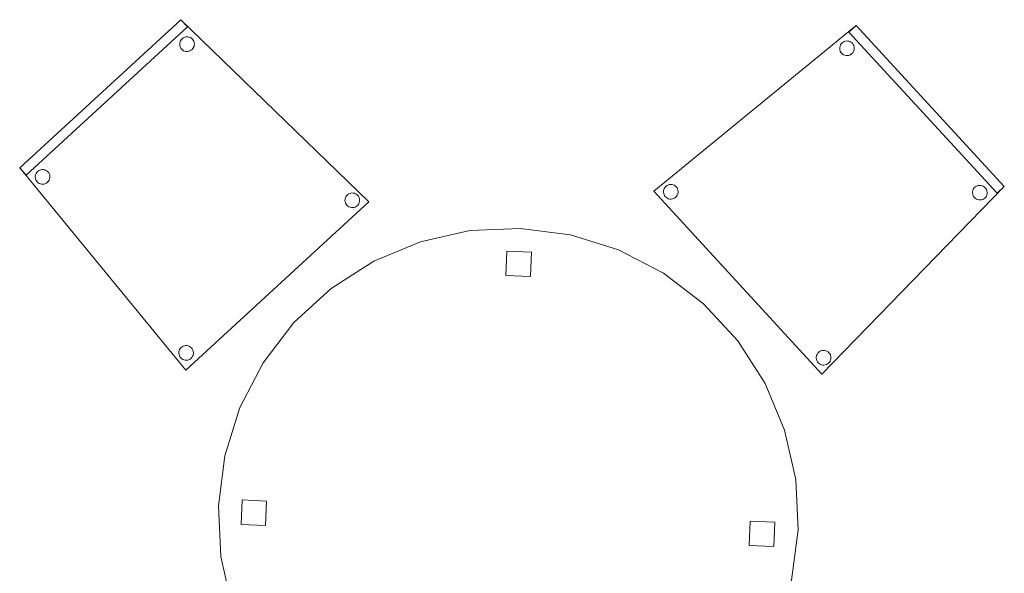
# Model space of a CAD drawing. Header units: metres. Extents: x 397.7 to 427.5, y 12.7 to 28.4.
# Tile 133 of 135: x 423.6 to 425.6, y 23.8 to 25. Entities that reach past the tile are written whole.
import ezdxf

# ---------------------------------------------------------------- set-up
doc = ezdxf.new("R2010")
doc.units = ezdxf.units.M
doc.layers.add('02_MOBILIARIO', color=7, linetype='Continuous', lineweight=18)
doc.layers.add('A-DETL-____-MBND', color=7, linetype='Continuous', lineweight=18)

# ---------------------------------------------------------------- blocks, each defined once
blk = doc.blocks.new('Family - Taula D120_P3-156357-06_PCI_P3')
at = {"layer": 'A-DETL-____-MBND', "color": 253, "true_color": 0xaaaaaa}
for p, q in [((0.4117, 1.1542), (0.5122, 1.1767)), ((0.5122, 1.1767), (0.4117, 1.1542)), ((0.5122, 1.1767), (0.6152, 1.1814)), ((0.6152, 1.1814), (0.5122, 1.1767)), ((0.6152, 1.1814), (0.7174, 1.1682)), ((0.7174, 1.1682), (0.6152, 1.1814)), ((0.7174, 1.1682), (0.8157, 1.1374)), ((0.8157, 1.1374), (0.7174, 1.1682)), ((0.3165, 1.1145), (0.4117, 1.1542)), ((0.4117, 1.1542), (0.3165, 1.1145)), ((0.5862, 1.085), (0.5882, 1.1349)), ((0.5882, 1.1349), (0.5862, 1.085)), ((0.5882, 1.1349), (0.6382, 1.1329)), ((0.6382, 1.1329), (0.5882, 1.1349)), ((0.6382, 1.1329), (0.6361, 1.0829)), ((0.6361, 1.0829), (0.6382, 1.1329)), ((0.8157, 1.1374), (0.9072, 1.09)), ((0.9072, 1.09), (0.8157, 1.1374)), ((0.2298, 1.0589), (0.3165, 1.1145)), ((0.3165, 1.1145), (0.2298, 1.0589)), ((0.6361, 1.0829), (0.5862, 1.085)), ((0.5862, 1.085), (0.6361, 1.0829)), ((0.9072, 1.09), (0.9891, 1.0275)), ((0.9891, 1.0275), (0.9072, 1.09)), ((0.1539, 0.9891), (0.2298, 1.0589)), ((0.2298, 1.0589), (0.1539, 0.9891)), ((0.9891, 1.0275), (1.0589, 0.9517)), ((1.0589, 0.9517), (0.9891, 1.0275)), ((0.0914, 0.9072), (0.1539, 0.9891)), ((0.1539, 0.9891), (0.0914, 0.9072)), ((1.0589, 0.9517), (1.1145, 0.8649)), ((1.1145, 0.8649), (1.0589, 0.9517)), ((0.044, 0.8157), (0.0914, 0.9072)), ((0.0914, 0.9072), (0.044, 0.8157)), ((1.1145, 0.8649), (1.1542, 0.7697)), ((1.1542, 0.7697), (1.1145, 0.8649)), ((0.0132, 0.7174), (0.044, 0.8157)), ((0.044, 0.8157), (0.0132, 0.7174)), ((1.1542, 0.7697), (1.1767, 0.6692)), ((1.1767, 0.6692), (1.1542, 0.7697)), ((0, 0.6152), (0.0132, 0.7174)), ((0.0132, 0.7174), (0, 0.6152)), ((1.1767, 0.6692), (1.1814, 0.5662)), ((1.1814, 0.5662), (1.1767, 0.6692)), ((0.0461, 0.5774), (0.0482, 0.6273)), ((0.0482, 0.6273), (0.0461, 0.5774)), ((0.0482, 0.6273), (0.0982, 0.6252)), ((0.0982, 0.6252), (0.0482, 0.6273)), ((0.0982, 0.6252), (0.0961, 0.5753)), ((0.0961, 0.5753), (0.0982, 0.6252)), ((0.0047, 0.5122), (0, 0.6152)), ((0, 0.6152), (0.0047, 0.5122)), ((1.082, 0.5344), (1.0841, 0.5844)), ((1.0841, 0.5844), (1.082, 0.5344)), ((1.0841, 0.5844), (1.134, 0.5823)), ((1.134, 0.5823), (1.0841, 0.5844)), ((1.134, 0.5823), (1.132, 0.5324)), ((1.132, 0.5324), (1.134, 0.5823)), ((0.0961, 0.5753), (0.0461, 0.5774)), ((0.0461, 0.5774), (0.0961, 0.5753)), ((1.1814, 0.5662), (1.1682, 0.464)), ((1.1682, 0.464), (1.1814, 0.5662)), ((1.132, 0.5324), (1.082, 0.5344)), ((1.082, 0.5344), (1.132, 0.5324)), ((0.0273, 0.4117), (0.0047, 0.5122)), ((0.0047, 0.5122), (0.0273, 0.4117)), ((1.1682, 0.464), (1.1374, 0.3657)), ((1.1374, 0.3657), (1.1682, 0.464)), ((0.0669, 0.3165), (0.0273, 0.4117)), ((0.0273, 0.4117), (0.0669, 0.3165)), ((1.1374, 0.3657), (1.09, 0.2742)), ((1.09, 0.2742), (1.1374, 0.3657)), ((0.1225, 0.2298), (0.0669, 0.3165)), ((0.0669, 0.3165), (0.1225, 0.2298)), ((1.09, 0.2742), (1.0275, 0.1923)), ((1.0275, 0.1923), (1.09, 0.2742)), ((0.1923, 0.1539), (0.1225, 0.2298)), ((0.1225, 0.2298), (0.1923, 0.1539)), ((1.0275, 0.1923), (0.9517, 0.1225)), ((0.9517, 0.1225), (1.0275, 0.1923)), ((0.2742, 0.0914), (0.1923, 0.1539)), ((0.1923, 0.1539), (0.2742, 0.0914)), ((0.9517, 0.1225), (0.8649, 0.0669)), ((0.8649, 0.0669), (0.9517, 0.1225)), ((0.3657, 0.044), (0.2742, 0.0914)), ((0.2742, 0.0914), (0.3657, 0.044)), ((0.5227, 0.0498), (0.5247, 0.0997)), ((0.5247, 0.0997), (0.5227, 0.0498)), ((0.5247, 0.0997), (0.5747, 0.0976)), ((0.5747, 0.0976), (0.5247, 0.0997)), ((0.5747, 0.0976), (0.5726, 0.0477)), ((0.5726, 0.0477), (0.5747, 0.0976)), ((0.8649, 0.0669), (0.7697, 0.0273)), ((0.7697, 0.0273), (0.8649, 0.0669)), ((0.464, 0.0132), (0.3657, 0.044)), ((0.3657, 0.044), (0.464, 0.0132)), ((0.5726, 0.0477), (0.5227, 0.0498)), ((0.5227, 0.0498), (0.5726, 0.0477)), ((0.7697, 0.0273), (0.6692, 0.0047)), ((0.6692, 0.0047), (0.7697, 0.0273)), ((0.5662, 0), (0.464, 0.0132)), ((0.464, 0.0132), (0.5662, 0)), ((0.6692, 0.0047), (0.5662, 0)), ((0.5662, 0), (0.6692, 0.0047))]:
    blk.add_line(p, q, dxfattribs=at)
blk = doc.blocks.new('Family - Cadira confident_P3-156614-06_PCI_P3')
at = {"layer": 'A-DETL-____-MBND', "color": 253, "true_color": 0xaaaaaa}
for p, q in [((0, 0.3729), (0.4124, 0.7113)), ((0.4124, 0.7113), (0, 0.3729)), ((0.3977, 0.6977), (0.4124, 0.7113)), ((0.4124, 0.7113), (0.3977, 0.6977)), ((0.4124, 0.7113), (0.7146, 0.3826)), ((0.7146, 0.3826), (0.4124, 0.7113)), ((0.4124, 0.7113), (0.7146, 0.3826)), ((0.7146, 0.3826), (0.4124, 0.7113)), ((0.6999, 0.369), (0.3977, 0.6977)), ((0.3977, 0.6977), (0.6999, 0.369)), ((0.3791, 0.664), (0.3792, 0.6666)), ((0.3792, 0.6666), (0.3791, 0.664)), ((0.3794, 0.6614), (0.3791, 0.664)), ((0.3791, 0.664), (0.3794, 0.6614)), ((0.3792, 0.6666), (0.3797, 0.6691)), ((0.3797, 0.6691), (0.3792, 0.6666)), ((0.3797, 0.6691), (0.3807, 0.6715)), ((0.3807, 0.6715), (0.3797, 0.6691)), ((0.3807, 0.6715), (0.3821, 0.6737)), ((0.3821, 0.6737), (0.3807, 0.6715)), ((0.3821, 0.6737), (0.3839, 0.6756)), ((0.3839, 0.6756), (0.3821, 0.6737)), ((0.3839, 0.6756), (0.3859, 0.6772)), ((0.3859, 0.6772), (0.3839, 0.6756)), ((0.3859, 0.6772), (0.3882, 0.6784)), ((0.3882, 0.6784), (0.3859, 0.6772)), ((0.3882, 0.6784), (0.3907, 0.6792)), ((0.3907, 0.6792), (0.3882, 0.6784)), ((0.3907, 0.6792), (0.3933, 0.6796)), ((0.3933, 0.6796), (0.3907, 0.6792)), ((0.3933, 0.6796), (0.3959, 0.6795)), ((0.3959, 0.6795), (0.3933, 0.6796)), ((0.3959, 0.6795), (0.3984, 0.6789)), ((0.3984, 0.6789), (0.3959, 0.6795)), ((0.3984, 0.6789), (0.4009, 0.6779)), ((0.4009, 0.6779), (0.3984, 0.6789)), ((0.4009, 0.6779), (0.4031, 0.6765)), ((0.4031, 0.6765), (0.4009, 0.6779)), ((0.4031, 0.6765), (0.405, 0.6748)), ((0.405, 0.6748), (0.4031, 0.6765)), ((0.405, 0.6748), (0.4066, 0.6727)), ((0.4066, 0.6727), (0.405, 0.6748)), ((0.4066, 0.6727), (0.4078, 0.6704)), ((0.4078, 0.6704), (0.4066, 0.6727)), ((0.4078, 0.6704), (0.4086, 0.6679)), ((0.4086, 0.6679), (0.4078, 0.6704)), ((0.4088, 0.6627), (0.4082, 0.6602)), ((0.4082, 0.6602), (0.4088, 0.6627)), ((0.4086, 0.6679), (0.4089, 0.6653)), ((0.4089, 0.6653), (0.4086, 0.6679)), ((0.4089, 0.6653), (0.4088, 0.6627)), ((0.4088, 0.6627), (0.4089, 0.6653)), ((0.3802, 0.6589), (0.3794, 0.6614)), ((0.3794, 0.6614), (0.3802, 0.6589)), ((0.3814, 0.6566), (0.3802, 0.6589)), ((0.3802, 0.6589), (0.3814, 0.6566)), ((0.383, 0.6545), (0.3814, 0.6566)), ((0.3814, 0.6566), (0.383, 0.6545)), ((0.3849, 0.6528), (0.383, 0.6545)), ((0.383, 0.6545), (0.3849, 0.6528)), ((0.3871, 0.6514), (0.3849, 0.6528)), ((0.3849, 0.6528), (0.3871, 0.6514)), ((0.3895, 0.6504), (0.3871, 0.6514)), ((0.3871, 0.6514), (0.3895, 0.6504)), ((0.3921, 0.6498), (0.3895, 0.6504)), ((0.3895, 0.6504), (0.3921, 0.6498)), ((0.3947, 0.6497), (0.3921, 0.6498)), ((0.3921, 0.6498), (0.3947, 0.6497)), ((0.3973, 0.6501), (0.3947, 0.6497)), ((0.3947, 0.6497), (0.3973, 0.6501)), ((0.3997, 0.6509), (0.3973, 0.6501)), ((0.3973, 0.6501), (0.3997, 0.6509)), ((0.402, 0.6521), (0.3997, 0.6509)), ((0.3997, 0.6509), (0.402, 0.6521)), ((0.4041, 0.6537), (0.402, 0.6521)), ((0.402, 0.6521), (0.4041, 0.6537)), ((0.4059, 0.6556), (0.4041, 0.6537)), ((0.4041, 0.6537), (0.4059, 0.6556)), ((0.4073, 0.6578), (0.4059, 0.6556)), ((0.4059, 0.6556), (0.4073, 0.6578)), ((0.4082, 0.6602), (0.4073, 0.6578)), ((0.4073, 0.6578), (0.4082, 0.6602)), ((0.023, 0.3811), (0.0248, 0.383)), ((0.0248, 0.383), (0.023, 0.3811)), ((0.0248, 0.383), (0.0268, 0.3846)), ((0.0268, 0.3846), (0.0248, 0.383)), ((0.0268, 0.3846), (0.0291, 0.3858)), ((0.0291, 0.3858), (0.0268, 0.3846)), ((0.0291, 0.3858), (0.0316, 0.3866)), ((0.0316, 0.3866), (0.0291, 0.3858)), ((0.0316, 0.3866), (0.0342, 0.387)), ((0.0342, 0.387), (0.0316, 0.3866)), ((0.0342, 0.387), (0.0368, 0.3868)), ((0.0368, 0.3868), (0.0342, 0.387)), ((0.0368, 0.3868), (0.0393, 0.3863)), ((0.0393, 0.3863), (0.0368, 0.3868)), ((0.0393, 0.3863), (0.0417, 0.3853)), ((0.0417, 0.3853), (0.0393, 0.3863)), ((0.0417, 0.3853), (0.0439, 0.3839)), ((0.0439, 0.3839), (0.0417, 0.3853)), ((0.0439, 0.3839), (0.0459, 0.3821)), ((0.0459, 0.3821), (0.0439, 0.3839)), ((0.0459, 0.3821), (0.0475, 0.3801)), ((0.0475, 0.3801), (0.0459, 0.3821)), ((0.7146, 0.3826), (0.3428, 0)), ((0.3428, 0), (0.7146, 0.3826)), ((0.6546, 0.3812), (0.6567, 0.3828)), ((0.6567, 0.3828), (0.6546, 0.3812)), ((0.6567, 0.3828), (0.659, 0.384)), ((0.659, 0.384), (0.6567, 0.3828)), ((0.659, 0.384), (0.6614, 0.3848)), ((0.6614, 0.3848), (0.659, 0.384)), ((0.6614, 0.3848), (0.664, 0.3851)), ((0.664, 0.3851), (0.6614, 0.3848)), ((0.664, 0.3851), (0.6666, 0.385)), ((0.6666, 0.385), (0.664, 0.3851)), ((0.6666, 0.385), (0.6692, 0.3844)), ((0.6692, 0.3844), (0.6666, 0.385)), ((0.6692, 0.3844), (0.6716, 0.3834)), ((0.6716, 0.3834), (0.6692, 0.3844)), ((0.6716, 0.3834), (0.6738, 0.382)), ((0.6738, 0.382), (0.6716, 0.3834)), ((0.6738, 0.382), (0.6757, 0.3803)), ((0.6757, 0.3803), (0.6738, 0.382)), ((0.7146, 0.3826), (0.6999, 0.369)), ((0.6999, 0.369), (0.7146, 0.3826)), ((0.3428, 0), (0, 0.3729)), ((0, 0.3729), (0.3428, 0)), ((0.0199, 0.3713), (0.0201, 0.3739)), ((0.0201, 0.3739), (0.0199, 0.3713)), ((0.0203, 0.3688), (0.0199, 0.3713)), ((0.0199, 0.3713), (0.0203, 0.3688)), ((0.0201, 0.3739), (0.0206, 0.3765)), ((0.0206, 0.3765), (0.0201, 0.3739)), ((0.0211, 0.3663), (0.0203, 0.3688)), ((0.0203, 0.3688), (0.0211, 0.3663)), ((0.0206, 0.3765), (0.0216, 0.3789)), ((0.0216, 0.3789), (0.0206, 0.3765)), ((0.0223, 0.364), (0.0211, 0.3663)), ((0.0211, 0.3663), (0.0223, 0.364)), ((0.0216, 0.3789), (0.023, 0.3811)), ((0.023, 0.3811), (0.0216, 0.3789)), ((0.0239, 0.3619), (0.0223, 0.364)), ((0.0223, 0.364), (0.0239, 0.3619)), ((0.0258, 0.3602), (0.0239, 0.3619)), ((0.0239, 0.3619), (0.0258, 0.3602)), ((0.0467, 0.363), (0.045, 0.361)), ((0.045, 0.361), (0.0467, 0.363)), ((0.0481, 0.3652), (0.0467, 0.363)), ((0.0467, 0.363), (0.0481, 0.3652)), ((0.0475, 0.3801), (0.0487, 0.3778)), ((0.0487, 0.3778), (0.0475, 0.3801)), ((0.0491, 0.3676), (0.0481, 0.3652)), ((0.0481, 0.3652), (0.0491, 0.3676)), ((0.0487, 0.3778), (0.0494, 0.3753)), ((0.0494, 0.3753), (0.0487, 0.3778)), ((0.0497, 0.3701), (0.0491, 0.3676)), ((0.0491, 0.3676), (0.0497, 0.3701)), ((0.0494, 0.3753), (0.0498, 0.3727)), ((0.0498, 0.3727), (0.0494, 0.3753)), ((0.0498, 0.3727), (0.0497, 0.3701)), ((0.0497, 0.3701), (0.0498, 0.3727)), ((0.6498, 0.3695), (0.6499, 0.3721)), ((0.6499, 0.3721), (0.6498, 0.3695)), ((0.6501, 0.3669), (0.6498, 0.3695)), ((0.6498, 0.3695), (0.6501, 0.3669)), ((0.6499, 0.3721), (0.6504, 0.3746)), ((0.6504, 0.3746), (0.6499, 0.3721)), ((0.6509, 0.3644), (0.6501, 0.3669)), ((0.6501, 0.3669), (0.6509, 0.3644)), ((0.6504, 0.3746), (0.6514, 0.377)), ((0.6514, 0.377), (0.6504, 0.3746)), ((0.6521, 0.3621), (0.6509, 0.3644)), ((0.6509, 0.3644), (0.6521, 0.3621)), ((0.6514, 0.377), (0.6528, 0.3792)), ((0.6528, 0.3792), (0.6514, 0.377)), ((0.6537, 0.3601), (0.6521, 0.3621)), ((0.6521, 0.3621), (0.6537, 0.3601)), ((0.6528, 0.3792), (0.6546, 0.3812)), ((0.6546, 0.3812), (0.6528, 0.3792)), ((0.6757, 0.3803), (0.6773, 0.3782)), ((0.6773, 0.3782), (0.6757, 0.3803)), ((0.678, 0.3633), (0.6766, 0.3611)), ((0.6766, 0.3611), (0.678, 0.3633)), ((0.6773, 0.3782), (0.6785, 0.3759)), ((0.6785, 0.3759), (0.6773, 0.3782)), ((0.679, 0.3657), (0.678, 0.3633)), ((0.678, 0.3633), (0.679, 0.3657)), ((0.6785, 0.3759), (0.6793, 0.3734)), ((0.6793, 0.3734), (0.6785, 0.3759)), ((0.6795, 0.3683), (0.679, 0.3657)), ((0.679, 0.3657), (0.6795, 0.3683)), ((0.6793, 0.3734), (0.6796, 0.3709)), ((0.6796, 0.3709), (0.6793, 0.3734)), ((0.6796, 0.3709), (0.6795, 0.3683)), ((0.6795, 0.3683), (0.6796, 0.3709)), ((0.028, 0.3588), (0.0258, 0.3602)), ((0.0258, 0.3602), (0.028, 0.3588)), ((0.0304, 0.3578), (0.028, 0.3588)), ((0.028, 0.3588), (0.0304, 0.3578)), ((0.033, 0.3572), (0.0304, 0.3578)), ((0.0304, 0.3578), (0.033, 0.3572)), ((0.0356, 0.3571), (0.033, 0.3572)), ((0.033, 0.3572), (0.0356, 0.3571)), ((0.0381, 0.3575), (0.0356, 0.3571)), ((0.0356, 0.3571), (0.0381, 0.3575)), ((0.0406, 0.3582), (0.0381, 0.3575)), ((0.0381, 0.3575), (0.0406, 0.3582)), ((0.0429, 0.3594), (0.0406, 0.3582)), ((0.0406, 0.3582), (0.0429, 0.3594)), ((0.045, 0.361), (0.0429, 0.3594)), ((0.0429, 0.3594), (0.045, 0.361)), ((0.6556, 0.3583), (0.6537, 0.3601)), ((0.6537, 0.3601), (0.6556, 0.3583)), ((0.6578, 0.3569), (0.6556, 0.3583)), ((0.6556, 0.3583), (0.6578, 0.3569)), ((0.6602, 0.3559), (0.6578, 0.3569)), ((0.6578, 0.3569), (0.6602, 0.3559)), ((0.6628, 0.3554), (0.6602, 0.3559)), ((0.6602, 0.3559), (0.6628, 0.3554)), ((0.6654, 0.3553), (0.6628, 0.3554)), ((0.6628, 0.3554), (0.6654, 0.3553)), ((0.668, 0.3556), (0.6654, 0.3553)), ((0.6654, 0.3553), (0.668, 0.3556)), ((0.6705, 0.3564), (0.668, 0.3556)), ((0.668, 0.3556), (0.6705, 0.3564)), ((0.6728, 0.3576), (0.6705, 0.3564)), ((0.6705, 0.3564), (0.6728, 0.3576)), ((0.6748, 0.3592), (0.6728, 0.3576)), ((0.6728, 0.3576), (0.6748, 0.3592)), ((0.6766, 0.3611), (0.6748, 0.3592)), ((0.6748, 0.3592), (0.6766, 0.3611)), ((0.3319, 0.0379), (0.3329, 0.0403)), ((0.3329, 0.0403), (0.3319, 0.0379)), ((0.3329, 0.0403), (0.3343, 0.0425)), ((0.3343, 0.0425), (0.3329, 0.0403)), ((0.3343, 0.0425), (0.3361, 0.0444)), ((0.3361, 0.0444), (0.3343, 0.0425)), ((0.3361, 0.0444), (0.3381, 0.046)), ((0.3381, 0.046), (0.3361, 0.0444)), ((0.3381, 0.046), (0.3405, 0.0472)), ((0.3405, 0.0472), (0.3381, 0.046)), ((0.3405, 0.0472), (0.3429, 0.048)), ((0.3429, 0.048), (0.3405, 0.0472)), ((0.3429, 0.048), (0.3455, 0.0483)), ((0.3455, 0.0483), (0.3429, 0.048)), ((0.3455, 0.0483), (0.3481, 0.0482)), ((0.3481, 0.0482), (0.3455, 0.0483)), ((0.3481, 0.0482), (0.3507, 0.0477)), ((0.3507, 0.0477), (0.3481, 0.0482)), ((0.3507, 0.0477), (0.3531, 0.0467)), ((0.3531, 0.0467), (0.3507, 0.0477)), ((0.3531, 0.0467), (0.3553, 0.0453)), ((0.3553, 0.0453), (0.3531, 0.0467)), ((0.3553, 0.0453), (0.3572, 0.0435)), ((0.3572, 0.0435), (0.3553, 0.0453)), ((0.3572, 0.0435), (0.3588, 0.0414)), ((0.3588, 0.0414), (0.3572, 0.0435)), ((0.3588, 0.0414), (0.36, 0.0391)), ((0.36, 0.0391), (0.3588, 0.0414)), ((0.3313, 0.0327), (0.3314, 0.0353)), ((0.3314, 0.0353), (0.3313, 0.0327)), ((0.3316, 0.0301), (0.3313, 0.0327)), ((0.3313, 0.0327), (0.3316, 0.0301)), ((0.3314, 0.0353), (0.3319, 0.0379)), ((0.3319, 0.0379), (0.3314, 0.0353)), ((0.3324, 0.0276), (0.3316, 0.0301)), ((0.3316, 0.0301), (0.3324, 0.0276)), ((0.3336, 0.0253), (0.3324, 0.0276)), ((0.3324, 0.0276), (0.3336, 0.0253)), ((0.3352, 0.0233), (0.3336, 0.0253)), ((0.3336, 0.0253), (0.3352, 0.0233)), ((0.3371, 0.0215), (0.3352, 0.0233)), ((0.3352, 0.0233), (0.3371, 0.0215)), ((0.3393, 0.0201), (0.3371, 0.0215)), ((0.3371, 0.0215), (0.3393, 0.0201)), ((0.3417, 0.0191), (0.3393, 0.0201)), ((0.3393, 0.0201), (0.3417, 0.0191)), ((0.3543, 0.0208), (0.3519, 0.0196)), ((0.3519, 0.0196), (0.3543, 0.0208)), ((0.3563, 0.0224), (0.3543, 0.0208)), ((0.3543, 0.0208), (0.3563, 0.0224)), ((0.3581, 0.0243), (0.3563, 0.0224)), ((0.3563, 0.0224), (0.3581, 0.0243)), ((0.3595, 0.0265), (0.3581, 0.0243)), ((0.3581, 0.0243), (0.3595, 0.0265)), ((0.3605, 0.0289), (0.3595, 0.0265)), ((0.3595, 0.0265), (0.3605, 0.0289)), ((0.36, 0.0391), (0.3608, 0.0367)), ((0.3608, 0.0367), (0.36, 0.0391)), ((0.361, 0.0315), (0.3605, 0.0289)), ((0.3605, 0.0289), (0.361, 0.0315)), ((0.3608, 0.0367), (0.3611, 0.0341)), ((0.3611, 0.0341), (0.3608, 0.0367)), ((0.3611, 0.0341), (0.361, 0.0315)), ((0.361, 0.0315), (0.3611, 0.0341)), ((0.3443, 0.0186), (0.3417, 0.0191)), ((0.3417, 0.0191), (0.3443, 0.0186)), ((0.3469, 0.0185), (0.3443, 0.0186)), ((0.3443, 0.0186), (0.3469, 0.0185)), ((0.3495, 0.0188), (0.3469, 0.0185)), ((0.3469, 0.0185), (0.3495, 0.0188)), ((0.3519, 0.0196), (0.3495, 0.0188)), ((0.3495, 0.0188), (0.3519, 0.0196))]:
    blk.add_line(p, q, dxfattribs=at)
blk = doc.blocks.new('Family - Cadira confident_P3-156703-06_PCI_P3')
at = {"layer": 'A-DETL-____-MBND', "color": 253, "true_color": 0xaaaaaa}
for p, q in [((0, 0.4124), (0.3287, 0.7146)), ((0.3287, 0.7146), (0, 0.4124)), ((0, 0.4124), (0.3287, 0.7146)), ((0.3287, 0.7146), (0, 0.4124)), ((0.3287, 0.7146), (0.7113, 0.3428)), ((0.7113, 0.3428), (0.3287, 0.7146)), ((0.3287, 0.7146), (0.3422, 0.6999)), ((0.3422, 0.6999), (0.3287, 0.7146)), ((0.3422, 0.6999), (0.0135, 0.3977)), ((0.0135, 0.3977), (0.3422, 0.6999)), ((0.3262, 0.664), (0.3263, 0.6666)), ((0.3263, 0.6666), (0.3262, 0.664)), ((0.3265, 0.6614), (0.3262, 0.664)), ((0.3262, 0.664), (0.3265, 0.6614)), ((0.3263, 0.6666), (0.3268, 0.6692)), ((0.3268, 0.6692), (0.3263, 0.6666)), ((0.3268, 0.6692), (0.3278, 0.6716)), ((0.3278, 0.6716), (0.3268, 0.6692)), ((0.3278, 0.6716), (0.3292, 0.6738)), ((0.3292, 0.6738), (0.3278, 0.6716)), ((0.3292, 0.6738), (0.331, 0.6757)), ((0.331, 0.6757), (0.3292, 0.6738)), ((0.331, 0.6757), (0.333, 0.6773)), ((0.333, 0.6773), (0.331, 0.6757)), ((0.333, 0.6773), (0.3353, 0.6785)), ((0.3353, 0.6785), (0.333, 0.6773)), ((0.3353, 0.6785), (0.3378, 0.6793)), ((0.3378, 0.6793), (0.3353, 0.6785)), ((0.3378, 0.6793), (0.3404, 0.6796)), ((0.3404, 0.6796), (0.3378, 0.6793)), ((0.3404, 0.6796), (0.343, 0.6795)), ((0.343, 0.6795), (0.3404, 0.6796)), ((0.343, 0.6795), (0.3455, 0.679)), ((0.3455, 0.679), (0.343, 0.6795)), ((0.3455, 0.679), (0.348, 0.678)), ((0.348, 0.678), (0.3455, 0.679)), ((0.348, 0.678), (0.3502, 0.6766)), ((0.3502, 0.6766), (0.348, 0.678)), ((0.3502, 0.6766), (0.3521, 0.6748)), ((0.3521, 0.6748), (0.3502, 0.6766)), ((0.3521, 0.6748), (0.3537, 0.6728)), ((0.3537, 0.6728), (0.3521, 0.6748)), ((0.3537, 0.6728), (0.3549, 0.6705)), ((0.3549, 0.6705), (0.3537, 0.6728)), ((0.3549, 0.6705), (0.3557, 0.668)), ((0.3557, 0.668), (0.3549, 0.6705)), ((0.3559, 0.6628), (0.3553, 0.6602)), ((0.3553, 0.6602), (0.3559, 0.6628)), ((0.3557, 0.668), (0.356, 0.6654)), ((0.356, 0.6654), (0.3557, 0.668)), ((0.356, 0.6654), (0.3559, 0.6628)), ((0.3559, 0.6628), (0.356, 0.6654)), ((0.3273, 0.659), (0.3265, 0.6614)), ((0.3265, 0.6614), (0.3273, 0.659)), ((0.3285, 0.6567), (0.3273, 0.659)), ((0.3273, 0.659), (0.3285, 0.6567)), ((0.3301, 0.6546), (0.3285, 0.6567)), ((0.3285, 0.6567), (0.3301, 0.6546)), ((0.332, 0.6528), (0.3301, 0.6546)), ((0.3301, 0.6546), (0.332, 0.6528)), ((0.3342, 0.6514), (0.332, 0.6528)), ((0.332, 0.6528), (0.3342, 0.6514)), ((0.3366, 0.6504), (0.3342, 0.6514)), ((0.3342, 0.6514), (0.3366, 0.6504)), ((0.3392, 0.6499), (0.3366, 0.6504)), ((0.3366, 0.6504), (0.3392, 0.6499)), ((0.3418, 0.6498), (0.3392, 0.6499)), ((0.3392, 0.6499), (0.3418, 0.6498)), ((0.3444, 0.6501), (0.3418, 0.6498)), ((0.3418, 0.6498), (0.3444, 0.6501)), ((0.3468, 0.6509), (0.3444, 0.6501)), ((0.3444, 0.6501), (0.3468, 0.6509)), ((0.3491, 0.6521), (0.3468, 0.6509)), ((0.3468, 0.6509), (0.3491, 0.6521)), ((0.3512, 0.6537), (0.3491, 0.6521)), ((0.3491, 0.6521), (0.3512, 0.6537)), ((0.353, 0.6556), (0.3512, 0.6537)), ((0.3512, 0.6537), (0.353, 0.6556)), ((0.3544, 0.6578), (0.353, 0.6556)), ((0.353, 0.6556), (0.3544, 0.6578)), ((0.3553, 0.6602), (0.3544, 0.6578)), ((0.3544, 0.6578), (0.3553, 0.6602)), ((0.3384, 0), (0, 0.4124)), ((0, 0.4124), (0.3384, 0)), ((0.0135, 0.3977), (0, 0.4124)), ((0, 0.4124), (0.0135, 0.3977)), ((0.0334, 0.4009), (0.0347, 0.4031)), ((0.0347, 0.4031), (0.0334, 0.4009)), ((0.0347, 0.4031), (0.0365, 0.405)), ((0.0365, 0.405), (0.0347, 0.4031)), ((0.0365, 0.405), (0.0386, 0.4066)), ((0.0386, 0.4066), (0.0365, 0.405)), ((0.0386, 0.4066), (0.0409, 0.4078)), ((0.0409, 0.4078), (0.0386, 0.4066)), ((0.0409, 0.4078), (0.0434, 0.4086)), ((0.0434, 0.4086), (0.0409, 0.4078)), ((0.0434, 0.4086), (0.0459, 0.4089)), ((0.0459, 0.4089), (0.0434, 0.4086)), ((0.0459, 0.4089), (0.0485, 0.4088)), ((0.0485, 0.4088), (0.0459, 0.4089)), ((0.0485, 0.4088), (0.0511, 0.4082)), ((0.0511, 0.4082), (0.0485, 0.4088)), ((0.0511, 0.4082), (0.0535, 0.4073)), ((0.0535, 0.4073), (0.0511, 0.4082)), ((0.0535, 0.4073), (0.0557, 0.4059)), ((0.0557, 0.4059), (0.0535, 0.4073)), ((0.0557, 0.4059), (0.0576, 0.4041)), ((0.0576, 0.4041), (0.0557, 0.4059)), ((0.0576, 0.4041), (0.0592, 0.402)), ((0.0592, 0.402), (0.0576, 0.4041)), ((0.0592, 0.402), (0.0604, 0.3997)), ((0.0604, 0.3997), (0.0592, 0.402)), ((0.0317, 0.3933), (0.0318, 0.3959)), ((0.0318, 0.3959), (0.0317, 0.3933)), ((0.032, 0.3907), (0.0317, 0.3933)), ((0.0317, 0.3933), (0.032, 0.3907)), ((0.0318, 0.3959), (0.0324, 0.3984)), ((0.0324, 0.3984), (0.0318, 0.3959)), ((0.0328, 0.3882), (0.032, 0.3907)), ((0.032, 0.3907), (0.0328, 0.3882)), ((0.0324, 0.3984), (0.0334, 0.4009)), ((0.0334, 0.4009), (0.0324, 0.3984)), ((0.034, 0.3859), (0.0328, 0.3882)), ((0.0328, 0.3882), (0.034, 0.3859)), ((0.0356, 0.3839), (0.034, 0.3859)), ((0.034, 0.3859), (0.0356, 0.3839)), ((0.0376, 0.3821), (0.0356, 0.3839)), ((0.0356, 0.3839), (0.0376, 0.3821)), ((0.0398, 0.3807), (0.0376, 0.3821)), ((0.0376, 0.3821), (0.0398, 0.3807)), ((0.0547, 0.3814), (0.0524, 0.3802)), ((0.0524, 0.3802), (0.0547, 0.3814)), ((0.0567, 0.383), (0.0547, 0.3814)), ((0.0547, 0.3814), (0.0567, 0.383)), ((0.0585, 0.3849), (0.0567, 0.383)), ((0.0567, 0.383), (0.0585, 0.3849)), ((0.0599, 0.3871), (0.0585, 0.3849)), ((0.0585, 0.3849), (0.0599, 0.3871)), ((0.0609, 0.3895), (0.0599, 0.3871)), ((0.0599, 0.3871), (0.0609, 0.3895)), ((0.0604, 0.3997), (0.0612, 0.3973)), ((0.0612, 0.3973), (0.0604, 0.3997)), ((0.0614, 0.3921), (0.0609, 0.3895)), ((0.0609, 0.3895), (0.0614, 0.3921)), ((0.0612, 0.3973), (0.0615, 0.3947)), ((0.0615, 0.3947), (0.0612, 0.3973)), ((0.0615, 0.3947), (0.0614, 0.3921)), ((0.0614, 0.3921), (0.0615, 0.3947)), ((0.0422, 0.3797), (0.0398, 0.3807)), ((0.0398, 0.3807), (0.0422, 0.3797)), ((0.0447, 0.3792), (0.0422, 0.3797)), ((0.0422, 0.3797), (0.0447, 0.3792)), ((0.0473, 0.3791), (0.0447, 0.3792)), ((0.0447, 0.3792), (0.0473, 0.3791)), ((0.0499, 0.3794), (0.0473, 0.3791)), ((0.0473, 0.3791), (0.0499, 0.3794)), ((0.0524, 0.3802), (0.0499, 0.3794)), ((0.0499, 0.3794), (0.0524, 0.3802)), ((0.7113, 0.3428), (0.3384, 0)), ((0.3384, 0), (0.7113, 0.3428)), ((0.6629, 0.3455), (0.6631, 0.3481)), ((0.6631, 0.3481), (0.6629, 0.3455)), ((0.6633, 0.3429), (0.6629, 0.3455)), ((0.6629, 0.3455), (0.6633, 0.3429)), ((0.6631, 0.3481), (0.6636, 0.3507)), ((0.6636, 0.3507), (0.6631, 0.3481)), ((0.6641, 0.3405), (0.6633, 0.3429)), ((0.6633, 0.3429), (0.6641, 0.3405)), ((0.6636, 0.3507), (0.6646, 0.3531)), ((0.6646, 0.3531), (0.6636, 0.3507)), ((0.6646, 0.3531), (0.666, 0.3553)), ((0.666, 0.3553), (0.6646, 0.3531)), ((0.666, 0.3553), (0.6678, 0.3572)), ((0.6678, 0.3572), (0.666, 0.3553)), ((0.6678, 0.3572), (0.6698, 0.3588)), ((0.6698, 0.3588), (0.6678, 0.3572)), ((0.6698, 0.3588), (0.6721, 0.36)), ((0.6721, 0.36), (0.6698, 0.3588)), ((0.6721, 0.36), (0.6746, 0.3608)), ((0.6746, 0.3608), (0.6721, 0.36)), ((0.6746, 0.3608), (0.6772, 0.3611)), ((0.6772, 0.3611), (0.6746, 0.3608)), ((0.6772, 0.3611), (0.6798, 0.361)), ((0.6798, 0.361), (0.6772, 0.3611)), ((0.6798, 0.361), (0.6823, 0.3605)), ((0.6823, 0.3605), (0.6798, 0.361)), ((0.6823, 0.3605), (0.6847, 0.3595)), ((0.6847, 0.3595), (0.6823, 0.3605)), ((0.6847, 0.3595), (0.6869, 0.3581)), ((0.6869, 0.3581), (0.6847, 0.3595)), ((0.6869, 0.3581), (0.6889, 0.3563)), ((0.6889, 0.3563), (0.6869, 0.3581)), ((0.6889, 0.3563), (0.6904, 0.3543)), ((0.6904, 0.3543), (0.6889, 0.3563)), ((0.6904, 0.3543), (0.6917, 0.3519)), ((0.6917, 0.3519), (0.6904, 0.3543)), ((0.6921, 0.3417), (0.6911, 0.3393)), ((0.6911, 0.3393), (0.6921, 0.3417)), ((0.6917, 0.3519), (0.6924, 0.3495)), ((0.6924, 0.3495), (0.6917, 0.3519)), ((0.6927, 0.3443), (0.6921, 0.3417)), ((0.6921, 0.3417), (0.6927, 0.3443)), ((0.6924, 0.3495), (0.6928, 0.3469)), ((0.6928, 0.3469), (0.6924, 0.3495)), ((0.6928, 0.3469), (0.6927, 0.3443)), ((0.6927, 0.3443), (0.6928, 0.3469)), ((0.6653, 0.3381), (0.6641, 0.3405)), ((0.6641, 0.3405), (0.6653, 0.3381)), ((0.6669, 0.3361), (0.6653, 0.3381)), ((0.6653, 0.3381), (0.6669, 0.3361)), ((0.6688, 0.3343), (0.6669, 0.3361)), ((0.6669, 0.3361), (0.6688, 0.3343)), ((0.671, 0.3329), (0.6688, 0.3343)), ((0.6688, 0.3343), (0.671, 0.3329)), ((0.6734, 0.3319), (0.671, 0.3329)), ((0.671, 0.3329), (0.6734, 0.3319)), ((0.676, 0.3314), (0.6734, 0.3319)), ((0.6734, 0.3319), (0.676, 0.3314)), ((0.6786, 0.3313), (0.676, 0.3314)), ((0.676, 0.3314), (0.6786, 0.3313)), ((0.6811, 0.3316), (0.6786, 0.3313)), ((0.6786, 0.3313), (0.6811, 0.3316)), ((0.6836, 0.3324), (0.6811, 0.3316)), ((0.6811, 0.3316), (0.6836, 0.3324)), ((0.6859, 0.3336), (0.6836, 0.3324)), ((0.6836, 0.3324), (0.6859, 0.3336)), ((0.688, 0.3352), (0.6859, 0.3336)), ((0.6859, 0.3336), (0.688, 0.3352)), ((0.6897, 0.3371), (0.688, 0.3352)), ((0.688, 0.3352), (0.6897, 0.3371)), ((0.6911, 0.3393), (0.6897, 0.3371)), ((0.6897, 0.3371), (0.6911, 0.3393)), ((0.325, 0.0393), (0.326, 0.0417)), ((0.326, 0.0417), (0.325, 0.0393)), ((0.326, 0.0417), (0.3274, 0.0439)), ((0.3274, 0.0439), (0.326, 0.0417)), ((0.3274, 0.0439), (0.3291, 0.0459)), ((0.3291, 0.0459), (0.3274, 0.0439)), ((0.3291, 0.0459), (0.3312, 0.0475)), ((0.3312, 0.0475), (0.3291, 0.0459)), ((0.3312, 0.0475), (0.3335, 0.0487)), ((0.3335, 0.0487), (0.3312, 0.0475)), ((0.3335, 0.0487), (0.336, 0.0494)), ((0.336, 0.0494), (0.3335, 0.0487)), ((0.336, 0.0494), (0.3385, 0.0498)), ((0.3385, 0.0498), (0.336, 0.0494)), ((0.3385, 0.0498), (0.3411, 0.0497)), ((0.3411, 0.0497), (0.3385, 0.0498)), ((0.3411, 0.0497), (0.3437, 0.0491)), ((0.3437, 0.0491), (0.3411, 0.0497)), ((0.3437, 0.0491), (0.3461, 0.0481)), ((0.3461, 0.0481), (0.3437, 0.0491)), ((0.3461, 0.0481), (0.3483, 0.0467)), ((0.3483, 0.0467), (0.3461, 0.0481)), ((0.3483, 0.0467), (0.3502, 0.045)), ((0.3502, 0.045), (0.3483, 0.0467)), ((0.3502, 0.045), (0.3518, 0.0429)), ((0.3518, 0.0429), (0.3502, 0.045)), ((0.3518, 0.0429), (0.353, 0.0406)), ((0.353, 0.0406), (0.3518, 0.0429)), ((0.353, 0.0406), (0.3538, 0.0381)), ((0.3538, 0.0381), (0.353, 0.0406)), ((0.3243, 0.0342), (0.3244, 0.0368)), ((0.3244, 0.0368), (0.3243, 0.0342)), ((0.3247, 0.0316), (0.3243, 0.0342)), ((0.3243, 0.0342), (0.3247, 0.0316)), ((0.3244, 0.0368), (0.325, 0.0393)), ((0.325, 0.0393), (0.3244, 0.0368)), ((0.3254, 0.0291), (0.3247, 0.0316)), ((0.3247, 0.0316), (0.3254, 0.0291)), ((0.3267, 0.0268), (0.3254, 0.0291)), ((0.3254, 0.0291), (0.3267, 0.0268)), ((0.3282, 0.0248), (0.3267, 0.0268)), ((0.3267, 0.0268), (0.3282, 0.0248)), ((0.3302, 0.023), (0.3282, 0.0248)), ((0.3282, 0.0248), (0.3302, 0.023)), ((0.3324, 0.0216), (0.3302, 0.023)), ((0.3302, 0.023), (0.3324, 0.0216)), ((0.3348, 0.0206), (0.3324, 0.0216)), ((0.3324, 0.0216), (0.3348, 0.0206)), ((0.3373, 0.0201), (0.3348, 0.0206)), ((0.3348, 0.0206), (0.3373, 0.0201)), ((0.3425, 0.0203), (0.3399, 0.0199)), ((0.3399, 0.0199), (0.3425, 0.0203)), ((0.345, 0.0211), (0.3425, 0.0203)), ((0.3425, 0.0203), (0.345, 0.0211)), ((0.3473, 0.0223), (0.345, 0.0211)), ((0.345, 0.0211), (0.3473, 0.0223)), ((0.3493, 0.0239), (0.3473, 0.0223)), ((0.3473, 0.0223), (0.3493, 0.0239)), ((0.3511, 0.0258), (0.3493, 0.0239)), ((0.3493, 0.0239), (0.3511, 0.0258)), ((0.3525, 0.028), (0.3511, 0.0258)), ((0.3511, 0.0258), (0.3525, 0.028)), ((0.3535, 0.0304), (0.3525, 0.028)), ((0.3525, 0.028), (0.3535, 0.0304)), ((0.354, 0.033), (0.3535, 0.0304)), ((0.3535, 0.0304), (0.354, 0.033)), ((0.3538, 0.0381), (0.3542, 0.0356)), ((0.3542, 0.0356), (0.3538, 0.0381)), ((0.3542, 0.0356), (0.354, 0.033)), ((0.354, 0.033), (0.3542, 0.0356)), ((0.3399, 0.0199), (0.3373, 0.0201)), ((0.3373, 0.0201), (0.3399, 0.0199))]:
    blk.add_line(p, q, dxfattribs=at)
blk = doc.blocks.new('LONDR55-XX_ZZ-ARQ-CAA-M3D-Londres55_ifc-1-06_PCI_P3')
at = {"layer": '02_MOBILIARIO', "color": 253, "lineweight": 18, "true_color": 0xaaaaaa}
for name, p in [('Family - Cadira confident_P3-156703-06_PCI_P3', (423.5938, 24.2448)), ('Family - Cadira confident_P3-156614-06_PCI_P3', (424.8861, 24.2364)), ('Family - Taula D120_P3-156357-06_PCI_P3', (423.9988, 23.3524))]:
    blk.add_blockref(name, p, dxfattribs=at)

msp = doc.modelspace()

# ---------------------------------------------------------------- block references
at = {"lineweight": 5}
msp.add_blockref('LONDR55-XX_ZZ-ARQ-CAA-M3D-Londres55_ifc-1-06_PCI_P3', (0, 0), dxfattribs=at)

doc.saveas('drawing.dxf')
